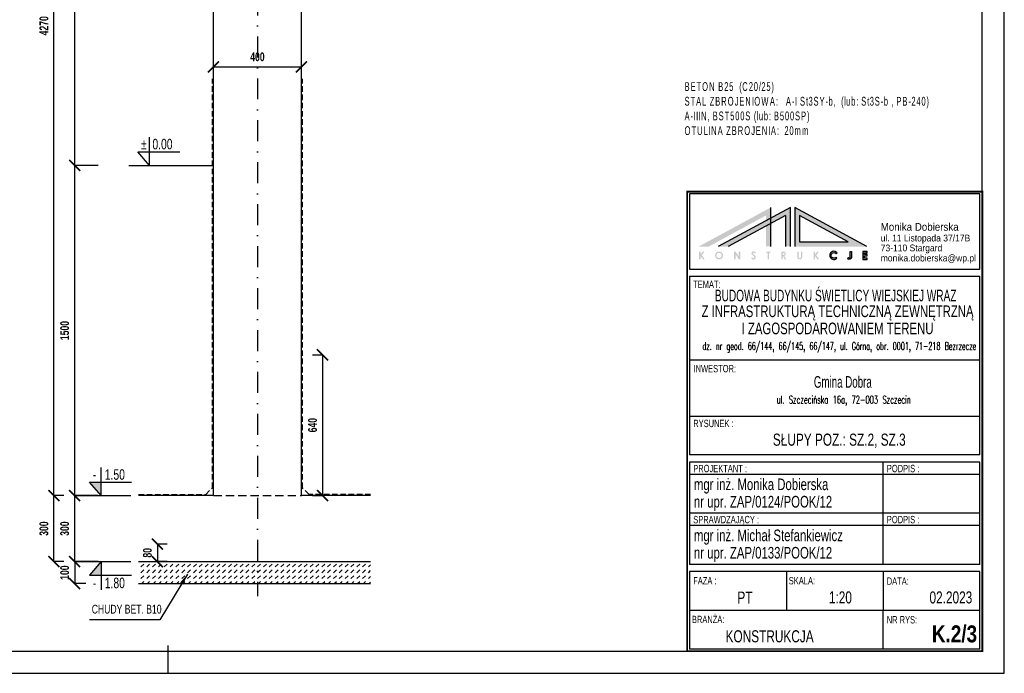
# Model space of a CAD drawing. Header units: millimetres. Extents: x 112819 to 391468, y 17484 to 67147.
# Tile 2 of 2: x 386993 to 391468, y 61207 to 64177. Entities that reach past the tile are written whole.
import ezdxf
from ezdxf.enums import TextEntityAlignment as Align

# ---------------------------------------------------------------- set-up
doc = ezdxf.new("R2010")
doc.units = ezdxf.units.MM
doc.header["$LTSCALE"] = 5
for name, pattern in [('DASH', [0.75, 0.5, -0.25]), ('DASHDOT', [25.4, 12.7, -6.35, 0, -6.35]), ('DASHED', [0.75, 0.5, -0.25])]:
    doc.linetypes.add(name, pattern=pattern)
doc.layers.add('OBRYS', color=7, linetype='Continuous')
doc.layers.add('RCAD_deskowanie', color=7, linetype='Continuous')
doc.styles.add('ARIAL NAROW', font='arial.ttf', dxfattribs={"width": 0.6})
doc.styles.add('GRYF', font='arialbd.ttf')
doc.styles.add('RAMKA', font='arial.ttf', dxfattribs={"width": 0.7})
doc.styles.get("Standard").update_dxf_attribs({"font": 'txt.shx', "width": 0.7, "height": 35})
doc.styles.add('style1', font='arialbd.ttf', dxfattribs={"width": 0.7})
doc.dimstyles.new('RBCT DIM 20', dxfattribs={"dimtxt": 40, "dimasz": 50, "dimexe": 2.5, "dimexo": 50, "dimgap": 25, "dimtad": 1, "dimdec": 0, "dimzin": 1, "dimtxsty": 'style1', "dimblk": 'ARCHTICK', "dimcen": 50, "dimclrd": 2, "dimclre": 2, "dimclrt": 7, "dimadec": 0, "dimazin": 0, "dimtfac": 1, "dimtdec": 0, "dimtmove": 0, "dimatfit": 3, "dimfxl": 1, "dimarcsym": 0})

# ---------------------------------------------------------------- blocks, each defined once
blk = doc.blocks.new('_ArchTick')
at = {"color": 0, "linetype": 'ByBlock', "const_width": 0.15}
blk.add_lwpolyline([(-0.5, -0.5), (0.5, 0.5)], dxfattribs=at)
blk = doc.blocks.new('*D164')
at = {"color": 2, "linetype": 'Continuous', "lineweight": -2, "ltscale": 35, "transparency": 16777216}
for p, q in [((387349.0817493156, 62014.7468197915), (387240.3627781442, 62014.7468197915)), ((387242.8627781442, 61714.7468197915), (387242.8627781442, 62014.7468197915)), ((387349.0817493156, 61714.7468197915), (387240.3627781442, 61714.7468197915))]:
    blk.add_line(p, q, dxfattribs=at)
at = {"layer": 'Defpoints', "color": 0, "linetype": 'Continuous', "ltscale": 35, "transparency": 16777216}
for p in [(387242.8627781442, 62014.7468197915), (387399.0817493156, 62014.7468197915), (387399.0817493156, 61714.7468197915)]:
    blk.add_point(p, dxfattribs=at)
at = {"color": 2, "linetype": 'Continuous', "lineweight": -2, "ltscale": 35, "transparency": 16777216, "xscale": 50, "yscale": 50, "zscale": 50}
for p, rotation in [((387242.8627781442, 62014.7468197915), 90), ((387242.8627781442, 61714.7468197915), 270)]:
    blk.add_blockref('_ArchTick', p, dxfattribs=dict(at, rotation=rotation))
at = {"color": 7, "linetype": 'Continuous', "ltscale": 35, "transparency": 16777216, "insert": (387197.4398586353, 61864.74681979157), "char_height": 40, "attachment_point": 5, "rotation": 90, "style": 'style1'}
blk.add_mtext('300', dxfattribs=at)
blk = doc.blocks.new('*D165')
at = {"color": 2, "linetype": 'Continuous', "lineweight": -2, "ltscale": 35, "transparency": 16777216}
for p, q in [((387350.0940080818, 63514.7468197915), (387240.3627781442, 63514.7468197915)), ((387242.8627781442, 62014.7468197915), (387242.8627781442, 63514.7468197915)), ((387349.0817493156, 62014.7468197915), (387240.3627781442, 62014.7468197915))]:
    blk.add_line(p, q, dxfattribs=at)
at = {"layer": 'Defpoints', "color": 0, "linetype": 'Continuous', "ltscale": 35, "transparency": 16777216}
for p in [(387242.8627781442, 63514.7468197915), (387400.0940080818, 63514.7468197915), (387399.0817493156, 62014.7468197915)]:
    blk.add_point(p, dxfattribs=at)
at = {"color": 2, "linetype": 'Continuous', "lineweight": -2, "ltscale": 35, "transparency": 16777216, "xscale": 50, "yscale": 50, "zscale": 50}
for p, rotation in [((387242.8627781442, 63514.7468197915), 90), ((387242.8627781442, 62014.7468197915), 270)]:
    blk.add_blockref('_ArchTick', p, dxfattribs=dict(at, rotation=rotation))
at = {"color": 7, "linetype": 'Continuous', "ltscale": 35, "transparency": 16777216, "insert": (387197.4398586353, 62764.74681979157), "char_height": 40, "attachment_point": 5, "rotation": 90, "style": 'style1'}
blk.add_mtext('1500', dxfattribs=at)
blk = doc.blocks.new('W')
at = {"layer": 'OBRYS', "linetype": 'Continuous'}
for p, q in [((0, -32.09090179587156), (0, 0)), ((0, -32.09090179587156), (-13.28214242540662, -16.67251282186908)), ((-13.28214242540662, -16.67251282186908), (34.4105121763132, -16.67251282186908))]:
    blk.add_line(p, q, dxfattribs=at)
blk = doc.blocks.new('*D168')
at = {"color": 2, "linetype": 'Continuous', "lineweight": -2, "ltscale": 35, "transparency": 16777216}
for p, q in [((387357.1410072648, 66284.74681979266), (387240.3627781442, 66284.74681979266)), ((387242.8627781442, 63514.7468197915), (387242.8627781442, 66284.74681979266)), ((387298.1229734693, 63514.7468197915), (387240.3627781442, 63514.7468197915))]:
    blk.add_line(p, q, dxfattribs=at)
at = {"layer": 'Defpoints', "color": 0, "linetype": 'Continuous', "ltscale": 35, "transparency": 16777216}
for p in [(387242.8627781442, 66284.74681979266), (387407.1410072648, 66284.74681979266), (387348.1229734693, 63514.7468197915)]:
    blk.add_point(p, dxfattribs=at)
at = {"color": 2, "linetype": 'Continuous', "lineweight": -2, "ltscale": 35, "transparency": 16777216, "xscale": 50, "yscale": 50, "zscale": 50}
for p, rotation in [((387242.8627781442, 66284.74681979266), 90), ((387242.8627781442, 63514.7468197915), 270)]:
    blk.add_blockref('_ArchTick', p, dxfattribs=dict(at, rotation=rotation))
at = {"color": 7, "linetype": 'Continuous', "ltscale": 35, "transparency": 16777216, "insert": (387197.4398586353, 64899.74681979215), "char_height": 40, "attachment_point": 5, "rotation": 90, "style": 'style1'}
blk.add_mtext('2770', dxfattribs=at)
blk = doc.blocks.new('*D170')
at = {"color": 2, "linetype": 'Continuous', "lineweight": -2, "ltscale": 35, "transparency": 16777216}
for p, q in [((387192.8627781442, 62014.7468197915), (387146.1171686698, 62014.7468197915)), ((387148.6171686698, 61714.7468197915), (387148.6171686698, 62014.7468197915)), ((387192.8627781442, 61714.7468197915), (387146.1171686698, 61714.7468197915))]:
    blk.add_line(p, q, dxfattribs=at)
at = {"layer": 'Defpoints', "color": 0, "linetype": 'Continuous', "ltscale": 35, "transparency": 16777216}
for p in [(387148.6171686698, 62014.7468197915), (387242.8627781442, 62014.7468197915), (387242.8627781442, 61714.7468197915)]:
    blk.add_point(p, dxfattribs=at)
at = {"color": 2, "linetype": 'Continuous', "lineweight": -2, "ltscale": 35, "transparency": 16777216, "xscale": 50, "yscale": 50, "zscale": 50}
for p, rotation in [((387148.6171686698, 62014.7468197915), 90), ((387148.6171686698, 61714.7468197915), 270)]:
    blk.add_blockref('_ArchTick', p, dxfattribs=dict(at, rotation=rotation))
at = {"color": 7, "linetype": 'Continuous', "ltscale": 35, "transparency": 16777216, "insert": (387103.1942491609, 61864.74681979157), "char_height": 40, "attachment_point": 5, "rotation": 90, "style": 'style1'}
blk.add_mtext('300', dxfattribs=at)
blk = doc.blocks.new('*D171')
at = {"color": 2, "linetype": 'Continuous', "lineweight": -2, "ltscale": 35, "transparency": 16777216}
for p, q in [((387192.8627781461, 66284.74681979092), (387146.1171686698, 66284.74681979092)), ((387148.6171686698, 62014.7468197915), (387148.6171686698, 66284.74681979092)), ((387192.8627781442, 62014.7468197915), (387146.1171686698, 62014.7468197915))]:
    blk.add_line(p, q, dxfattribs=at)
at = {"layer": 'Defpoints', "color": 0, "linetype": 'Continuous', "ltscale": 35, "transparency": 16777216}
for p in [(387148.6171686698, 66284.74681979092), (387242.8627781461, 66284.74681979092), (387242.8627781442, 62014.7468197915)]:
    blk.add_point(p, dxfattribs=at)
at = {"color": 2, "linetype": 'Continuous', "lineweight": -2, "ltscale": 35, "transparency": 16777216, "xscale": 50, "yscale": 50, "zscale": 50}
for p, rotation in [((387148.6171686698, 66284.74681979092), 90), ((387148.6171686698, 62014.7468197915), 270)]:
    blk.add_blockref('_ArchTick', p, dxfattribs=dict(at, rotation=rotation))
at = {"color": 7, "linetype": 'Continuous', "ltscale": 35, "transparency": 16777216, "insert": (387103.1942491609, 64149.74681979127), "char_height": 40, "attachment_point": 5, "rotation": 90, "style": 'style1'}
blk.add_mtext('4270', dxfattribs=at)
blk = doc.blocks.new('*D173')
at = {"color": 2, "lineweight": -2, "ltscale": 35, "transparency": 16777216}
for p, q in [((387873.4654478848, 63924.09255469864), (387873.4654478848, 63965.54071397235)), ((387873.4654478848, 63963.04071397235), (388273.4654478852, 63963.04071397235)), ((388273.4654478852, 63924.09255469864), (388273.4654478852, 63965.54071397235))]:
    blk.add_line(p, q, dxfattribs=at)
at = {"layer": 'Defpoints', "color": 0, "ltscale": 35, "transparency": 16777216}
for p in [(388273.4654478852, 63963.04071397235), (387873.4654478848, 63874.09255469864), (388273.4654478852, 63874.09255469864)]:
    blk.add_point(p, dxfattribs=at)
at = {"color": 2, "lineweight": -2, "ltscale": 35, "transparency": 16777216, "xscale": 50, "yscale": 50, "zscale": 50, "rotation": 180}
blk.add_blockref('_ArchTick', (387873.4654478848, 63963.04071397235), dxfattribs=at)
at = {"color": 2, "lineweight": -2, "ltscale": 35, "transparency": 16777216, "xscale": 50, "yscale": 50, "zscale": 50}
blk.add_blockref('_ArchTick', (388273.4654478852, 63963.04071397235), dxfattribs=at)
at = {"color": 7, "ltscale": 35, "transparency": 16777216, "insert": (388073.465447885, 64008.46363348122), "char_height": 40, "attachment_point": 5, "style": 'style1'}
blk.add_mtext('400', dxfattribs=at)
blk = doc.blocks.new('*D179')
at = {"color": 2, "lineweight": -2, "transparency": 16777216}
for p, q in [((387618.90531868, 61794.74681979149), (387618.90531868, 61714.74681979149)), ((387663.7701668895, 61794.74681979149), (387621.40531868, 61794.74681979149)), ((387663.7701668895, 61714.74681979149), (387621.40531868, 61714.74681979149))]:
    blk.add_line(p, q, dxfattribs=at)
at = {"layer": 'Defpoints', "color": 0, "transparency": 16777216}
for p in [(387613.7701668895, 61794.74681979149), (387613.7701668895, 61714.74681979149), (387618.90531868, 61714.74681979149)]:
    blk.add_point(p, dxfattribs=at)
at = {"color": 2, "lineweight": -2, "transparency": 16777216, "xscale": 50, "yscale": 50, "zscale": 50}
for p, rotation in [((387618.90531868, 61794.74681979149), 90), ((387618.90531868, 61714.74681979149), 270)]:
    blk.add_blockref('_ArchTick', p, dxfattribs=dict(at, rotation=rotation))
at = {"color": 7, "transparency": 16777216, "insert": (387573.4687566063, 61754.74681979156), "char_height": 40, "attachment_point": 5, "rotation": 90, "style": 'style1'}
blk.add_mtext('80', dxfattribs=at)
blk = doc.blocks.new('*D180')
at = {"color": 2, "lineweight": -2, "transparency": 16777216}
for p, q in [((388323.4654478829, 62654.7468197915), (388371.9879431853, 62654.7468197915)), ((388369.4879431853, 62654.7468197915), (388369.4879431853, 62014.7468197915)), ((388323.4654478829, 62014.7468197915), (388371.9879431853, 62014.7468197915))]:
    blk.add_line(p, q, dxfattribs=at)
at = {"layer": 'Defpoints', "color": 0, "transparency": 16777216}
for p in [(388273.4654478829, 62654.7468197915), (388273.4654478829, 62014.7468197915), (388369.4879431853, 62014.7468197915)]:
    blk.add_point(p, dxfattribs=at)
at = {"color": 2, "lineweight": -2, "transparency": 16777216, "xscale": 50, "yscale": 50, "zscale": 50}
for p, rotation in [((388369.4879431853, 62654.7468197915), 90), ((388369.4879431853, 62014.7468197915), 270)]:
    blk.add_blockref('_ArchTick', p, dxfattribs=dict(at, rotation=rotation))
at = {"color": 7, "transparency": 16777216, "insert": (388324.0650236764, 62334.74681979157), "char_height": 40, "attachment_point": 5, "rotation": 90, "style": 'style1'}
blk.add_mtext('640', dxfattribs=at)
blk = doc.blocks.new('*D181')
at = {"layer": 'Defpoints', "color": 0, "transparency": 16777216}
for p in [(387399.0817493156, 61714.7468197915), (387242.8627781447, 61614.74681979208), (387344.273800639, 61614.74681979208)]:
    blk.add_point(p, dxfattribs=at)
at = {"layer": 'RCAD_deskowanie', "color": 2, "lineweight": -2, "transparency": 16777216}
for p, q in [((387349.0817493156, 61714.7468197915), (387240.3627781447, 61714.7468197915)), ((387242.8627781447, 61714.7468197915), (387242.8627781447, 61614.74681979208)), ((387294.273800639, 61614.74681979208), (387240.3627781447, 61614.74681979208))]:
    blk.add_line(p, q, dxfattribs=at)
at = {"layer": 'RCAD_deskowanie', "color": 2, "lineweight": -2, "transparency": 16777216, "xscale": 50, "yscale": 50, "zscale": 50}
for p, rotation in [((387242.8627781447, 61714.7468197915), 90), ((387242.8627781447, 61614.74681979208), 270)]:
    blk.add_blockref('_ArchTick', p, dxfattribs=dict(at, rotation=rotation))
at = {"layer": 'RCAD_deskowanie', "color": 7, "transparency": 16777216, "insert": (387197.4398586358, 61664.74681979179), "char_height": 40, "attachment_point": 5, "rotation": 90, "style": 'style1'}
blk.add_mtext('100', dxfattribs=at)

msp = doc.modelspace()

# ---------------------------------------------------------------- hatches: boundary and pattern name
at = {"linetype": 'Continuous', "ltscale": 35}
h = msp.add_hatch(color=7, dxfattribs=at)
h.dxf.hatch_style = 1
h.paths.add_polyline_path([(390515.8106639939, 63323.3412956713), (390515.8106639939, 63146.06040927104), (390842.8256323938, 63146.06040927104)])
h.paths.add_polyline_path([(390537.4107719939, 63167.66051727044), (390537.4107719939, 63287.06148335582), (390757.6595757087, 63167.66051727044)], flags=16)
h.paths.add_polyline_path([(390496.1038987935, 63324.22130007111), (390406.796785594, 63275.80527122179), (390406.796785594, 63251.23516503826), (390473.4104519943, 63287.34840483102), (390473.4104519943, 63146.86041327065), (390496.1038987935, 63146.86041327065)])
h.paths.add_polyline_path([(390406.796785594, 63251.23516503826), (390384.1033387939, 63238.93237598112), (390384.1033387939, 63146.86041327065), (390406.796785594, 63146.86041327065)], flags=17)
h.paths.add_polyline_path([(390406.796785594, 63251.23516503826), (390406.796785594, 63275.80527122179), (390384.1033387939, 63263.50248216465), (390384.1033387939, 63238.93237598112)], flags=17)
h.paths.add_polyline_path([(390384.1033387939, 63238.93237598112), (390384.1033387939, 63263.50248216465), (390167.2755879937, 63145.95374207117), (390212.5970508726, 63145.95374207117)], flags=17)
h.paths.add_polyline_path([(390406.796785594, 63324.22130007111), (390077.9684747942, 63145.95374207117), (390123.2899376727, 63145.95374207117), (390384.1033387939, 63287.34840483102), (390384.1033387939, 63263.50248216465), (390406.796785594, 63275.80527122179)])
h = msp.add_hatch(color=7, dxfattribs=at)
h.dxf.hatch_style = 1
h.paths.add_polyline_path([(390092.9018827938, 63106.99354727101), (390105.0329597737, 63123.68696407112), (390097.3962730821, 63123.68696407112), (390087.8885243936, 63111.50023647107), (390087.8885243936, 63123.68696407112), (390081.0351567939, 63123.68696407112), (390081.0351567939, 63087.68678407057), (390087.8885243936, 63087.68678407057), (390087.8885243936, 63102.56685847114), (390098.9285795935, 63087.68678407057), (390106.581951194, 63087.68678407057)])
edge = h.paths.add_edge_path()
edge.add_ellipse((390171.574781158, 63105.67763513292), major_axis=(18.18091923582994, -4.453040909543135e-15), ratio=0.9876285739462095, start_angle=0, end_angle=360)
edge = h.paths.add_edge_path(flags=17)
edge.add_spline(control_points=[(390159.5272259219, 63105.67763513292), (390159.5272259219, 63104.59222166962), (390159.6802789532, 63103.50766747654), (390160.5837422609, 63100.37104042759), (390161.7863919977, 63098.44487967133), (390164.7522052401, 63095.77825657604), (390166.3485968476, 63094.87872961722), (390169.7955893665, 63093.8536545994), (390171.6383428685, 63093.72268465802), (390175.2001731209, 63094.26657799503), (390176.9143820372, 63094.93345216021), (390179.8970268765, 63096.94533633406), (390181.1557744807, 63098.29201255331), (390182.986254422, 63101.45698606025), (390183.5240418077, 63103.2856700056), (390183.6937899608, 63106.95609798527), (390183.345602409, 63108.79070755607), (390181.8562314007, 63112.09189653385), (390180.7384867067, 63113.56051347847), (390177.9556602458, 63115.86082887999), (390176.305759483, 63116.69585632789), (390172.779491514, 63117.57589446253), (390170.9127487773, 63117.61689984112), (390167.3146624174, 63116.88495845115), (390165.5965604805, 63116.09983400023), (390162.6578903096, 63113.84105757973), (390161.4587913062, 63112.3567435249), (390159.916050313, 63109.12275255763), (390159.5272259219, 63107.40133947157), (390159.5272259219, 63105.67763513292)], knot_values=[-3.141592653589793, -3.141592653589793, -3.141592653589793, -3.141592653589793, -2.864435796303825, -2.864435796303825, -2.310122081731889, -2.310122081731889, -1.864092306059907, -1.864092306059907, -1.418062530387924, -1.418062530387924, -0.9720327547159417, -0.9720327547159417, -0.5192628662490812, -0.5192628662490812, -0.04602288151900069, -0.04602288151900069, 0.4187530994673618, 0.4187530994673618, 0.8735831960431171, 0.8735831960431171, 1.323170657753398, 1.323170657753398, 1.774034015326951, 1.774034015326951, 2.232353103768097, 2.232353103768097, 2.701450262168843, 2.701450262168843, 3.141592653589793, 3.141592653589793, 3.141592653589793, 3.141592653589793], degree=3, periodic=0)
h.paths.add_polyline_path([(390246.6626515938, 63111.28690207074), (390261.6227263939, 63087.68678407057), (390268.1027587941, 63087.68678407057), (390268.1027587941, 63123.68696407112), (390261.1427239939, 63123.68696407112), (390261.1427239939, 63100.72684927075), (390246.1826491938, 63123.68696407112), (390239.9959515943, 63123.68696407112), (390239.9959515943, 63087.68678407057), (390246.6626515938, 63087.68678407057)])
edge = h.paths.add_edge_path()
edge.add_line((390335.8364307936, 63104.64686887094), (390326.0763819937, 63113.07357767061))
edge.add_arc((390328.1135910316, 63115.43312991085), 3.117323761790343, 42.19585194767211, 229.1930686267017, ccw=False)
edge.add_line((390330.4230703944, 63117.52693327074), (390334.0497551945, 63114.70025247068))
edge.add_line((390334.0497551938, 63114.70025247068), (390338.5831111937, 63118.70027247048))
edge.add_line((390338.583111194, 63118.70027247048), (390333.4897523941, 63122.75362607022))
edge.add_arc((390327.8310299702, 63115.64299460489), 9.087475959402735, 51.48682169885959, 210.7724790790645)
edge.add_line((390320.0230183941, 63110.99356727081), (390330.4497371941, 63101.18018487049))
edge.add_arc((390327.4584135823, 63098.00190353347), 4.364572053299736, -146.71837110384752, 46.73570458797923, ccw=False)
edge.add_line((390323.8097039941, 63095.60682367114), (390322.4496971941, 63097.71350087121))
edge.add_line((390322.4496971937, 63097.71350087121), (390317.7674510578, 63094.69078501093))
edge.add_line((390317.7674510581, 63094.69078501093), (390320.8026257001, 63089.98923997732))
edge.add_arc((390327.8689778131, 63097.78016787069), 10.5181694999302, 227.7920499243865, 400.7562077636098)
h.paths.add_polyline_path([(390398.8767459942, 63117.02026407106), (390404.6901083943, 63117.02026407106), (390404.6901083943, 63123.68696407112), (390386.3166831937, 63123.68696407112), (390386.3166831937, 63117.04693087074), (390392.1300455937, 63117.04693087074), (390392.1300455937, 63087.68678407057), (390398.8767459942, 63087.68678407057)])
edge = h.paths.add_edge_path()
edge.add_arc((390464.1494520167, 63113.72973071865), 10.68441603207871, 290.3844595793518, 428.7392539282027)
edge.add_line((390468.0237583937, 63123.68696407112), (390454.8236923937, 63123.68696407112))
edge.add_line((390454.8236923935, 63123.68696407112), (390454.8236923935, 63087.68678407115))
edge.add_line((390454.8236923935, 63087.68678407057), (390460.8770559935, 63087.68678407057))
edge.add_line((390460.8770559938, 63087.68678407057), (390460.8770559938, 63103.5001964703))
edge.add_line((390460.8770559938, 63103.50019647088), (390462.1570623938, 63103.50019647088))
edge.add_line((390462.1570623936, 63103.50019647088), (390469.4637655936, 63087.68678407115))
edge.add_line((390469.4637655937, 63087.68678407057), (390476.7704687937, 63087.68678407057))
edge.add_line((390476.7704687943, 63087.68678407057), (390467.8710244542, 63103.71441022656))
edge = h.paths.add_edge_path(flags=16)
edge.add_line((390466.2904163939, 63109.34022567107), (390460.4770539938, 63109.34022567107))
edge.add_line((390460.4770539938, 63109.34022567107), (390460.4770539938, 63117.02026407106))
edge.add_line((390460.4770539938, 63117.02026407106), (390466.2904163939, 63117.02026407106))
edge.add_arc((390466.5037507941, 63113.18024487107), 3.845940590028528, -93.17983011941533, 93.17983011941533, ccw=False)
edge = h.paths.add_edge_path()
edge.add_line((390549.5174991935, 63097.68683407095), (390549.5174991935, 63123.68696407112))
edge.add_line((390549.5174991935, 63123.68696407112), (390543.6241363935, 63123.68696407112))
edge.add_line((390543.6241363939, 63123.68696407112), (390543.6241363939, 63097.92683527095))
edge.add_arc((390538.1041087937, 63098.73190447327), 5.578426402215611, 188.2978073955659, 351.70219260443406, ccw=False)
edge.add_line((390532.5840811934, 63097.92683527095), (390532.5840811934, 63123.68696407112))
edge.add_line((390532.5840811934, 63123.68696407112), (390526.7707187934, 63123.68696407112))
edge.add_line((390526.7707187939, 63123.68696407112), (390526.7707187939, 63097.68683407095))
edge.add_arc((390538.1441089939, 63099.28547875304), 11.48519348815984, 188.0010815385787, 351.9989184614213)
h.paths.add_polyline_path([(390613.1978175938, 63106.99354727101), (390625.3288945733, 63123.68696407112), (390617.6922078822, 63123.68696407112), (390608.1844591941, 63111.50023647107), (390608.1844591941, 63123.68696407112), (390601.331091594, 63123.68696407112), (390601.331091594, 63087.68678407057), (390608.1844591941, 63087.68678407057), (390608.1844591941, 63102.56685847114), (390619.2245143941, 63087.68678407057), (390626.877885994, 63087.68678407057)])
edge = h.paths.add_edge_path()
edge.add_line((390707.3849551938, 63094.08681607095), (390703.2516011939, 63098.67350567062))
edge.add_arc((390693.2293524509, 63106.3045729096), 12.59677169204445, 33.51662790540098, 322.7138948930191, ccw=False)
edge.add_line((390703.7316035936, 63113.26024527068), (390708.1316255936, 63117.50026647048))
edge.add_arc((390693.2079990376, 63106.25755967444), 18.68456811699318, 36.99252459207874, 319.3543129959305)
edge = h.paths.add_edge_path()
edge.add_line((390773.2252843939, 63096.72682927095), (390773.2252843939, 63123.68696407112))
edge.add_line((390773.2252843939, 63123.68696407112), (390767.1452539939, 63123.68696407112))
edge.add_line((390767.1452539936, 63123.68696407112), (390767.1452539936, 63096.69605673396))
edge.add_arc((390764.0283434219, 63096.84312596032), 3.120378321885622, 225.4309513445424, 357.2985426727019, ccw=False)
edge.add_line((390761.838560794, 63094.62015207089), (390759.358548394, 63096.56682847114))
edge.add_line((390759.3585483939, 63096.56682847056), (390755.181728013, 63092.3853119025))
edge.add_line((390755.1817280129, 63092.38531190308), (390758.6012898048, 63089.71282284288))
edge.add_arc((390764.1554461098, 63096.88487218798), 9.07121513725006, 232.2451937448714, 359.0017158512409)
h.paths.add_polyline_path([(390844.398973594, 63093.82014807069), (390831.918911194, 63093.82014807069), (390831.918911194, 63104.48686807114), (390844.398973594, 63104.48686807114), (390844.398973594, 63110.24689687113), (390831.998911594, 63110.24689687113), (390831.998911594, 63117.553600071), (390844.398973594, 63117.553600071), (390844.398973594, 63123.68696407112), (390825.278877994, 63123.68696407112), (390825.278877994, 63087.68678407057), (390844.398973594, 63087.68678407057)])
at = {"ltscale": 35}
h = msp.add_hatch(dxfattribs=at)
h.set_pattern_fill('DASH', color=2, scale=150, angle=45, style=0)
h.set_pattern_definition([(45, (110207.7157376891, 591384.094913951), (2.220446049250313e-15, 26.51650429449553), [18.75, -18.75])])
h.paths.add_polyline_path([(388587.9654478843, 61614.74681979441), (388587.9654478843, 61714.7468197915), (387533.4654478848, 61714.7468197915), (387533.4654478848, 61614.74681978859)])

# ---------------------------------------------------------------- linework, layer by layer
at = {"color": 2, "linetype": 'DASHDOT', "ltscale": 1.5}
msp.add_line((388073.4654478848, 66579.06725048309), (388073.4654478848, 61558.2780945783), dxfattribs=at)
at = {"color": 7, "linetype": 'Continuous', "ltscale": 35}
for p, q in [((388273.4654478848, 62014.7468197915), (388273.4654478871, 66464.74681979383)), ((387873.4654478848, 62014.7468197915), (387873.4654478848, 66284.74681979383)), ((390496.1038987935, 63324.22130007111), (390167.2755879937, 63145.95374207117)), ((390406.796785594, 63146.86041327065), (390406.796785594, 63324.22130007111)), ((390496.1038987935, 63146.86041327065), (390496.1038987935, 63324.22130007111)), ((390515.8106639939, 63323.3412956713), (390515.8106639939, 63146.06040927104)), ((390842.8256323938, 63146.06040927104), (390515.8106639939, 63323.3412956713)), ((390473.4104519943, 63287.34840483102), (390212.5970508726, 63145.95374207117)), ((390473.4104519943, 63287.34840483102), (390473.4104519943, 63146.86041327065)), ((390537.4107719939, 63287.06148335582), (390537.4107719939, 63167.66051727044)), ((390757.6595757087, 63167.66051727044), (390537.4107719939, 63287.06148335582)), ((390537.4107719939, 63167.66051727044), (390757.6595757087, 63167.66051727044)), ((387873.4654478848, 62014.7468197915), (387533.4654478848, 62014.7468197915)), ((388587.9654478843, 62014.7468197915), (388273.4654478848, 62014.7468197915)), ((387533.4654478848, 61714.7468197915), (388587.9654478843, 61714.7468197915)), ((387533.4654478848, 61714.7468197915), (388587.9654478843, 61714.7468197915))]:
    msp.add_line(p, q, dxfattribs=at)
at = {"color": 1, "linetype": 'DASHED', "ltscale": 10}
for p, q in [((387868.4654478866, 62049.74681979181), (387868.4654478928, 63908.53927823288)), ((388278.4654478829, 62049.74681979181), (388278.4654478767, 63908.53927823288)), ((387838.4654478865, 62019.74681979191), (387868.4654478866, 62049.74681979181)), ((388308.465447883, 62019.74681979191), (388278.4654478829, 62049.74681979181)), ((387533.0207736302, 62019.74681979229), (387838.4654478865, 62019.74681979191)), ((388588.0200864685, 62019.74681979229), (388308.465447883, 62019.74681979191))]:
    msp.add_line(p, q, dxfattribs=at)
at = {"color": 2, "ltscale": 35}
msp.add_line((387488.9559255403, 63514.7468197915), (387873.4654478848, 63514.7468197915), dxfattribs=at)
at = {"color": 7, "lineweight": 30}
for p, q in [((390037.1845680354, 63385.33459772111), (390037.1845680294, 63044.35415873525)), ((391356.8943780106, 63385.33459768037), (390037.1845680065, 63385.33459772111)), ((391356.894377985, 63044.35415873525), (391356.8943779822, 63385.33459768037)), ((390037.1845680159, 63044.35415873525), (391356.89437802, 63044.35415873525)), ((390037.1845680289, 63011.35415873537), (390037.1845680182, 62199.27317328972)), ((390037.1845680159, 63011.35415873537), (391356.89437802, 63011.35415873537)), ((391356.8943779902, 62199.27317328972), (391356.894377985, 63011.35415873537)), ((391356.8943780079, 62199.27317328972), (390037.1845680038, 62199.27317328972)), ((390037.1845680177, 62166.27317328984), (390037.1845680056, 61934.27317330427)), ((391356.8943779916, 62166.27317328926), (390037.1845680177, 62166.27317328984)), ((391356.8943779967, 61934.27317330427), (391356.8943779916, 62166.27317328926)), ((391356.894377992, 62110.27317328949), (390037.1845680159, 62110.27317329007)), ((391356.8943780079, 61934.27317333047), (390037.1845680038, 61934.27317328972)), ((391356.8943780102, 61934.27317330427), (390037.1845680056, 61934.27317330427)), ((390037.1845680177, 61934.27317330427), (390037.1845680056, 61702.27317331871)), ((391356.8943779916, 61934.27317330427), (390037.1845680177, 61934.27317330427)), ((391356.8943779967, 61702.27317331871), (391356.8943779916, 61934.27317330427)), ((391356.894377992, 61878.27317330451), (390037.1845680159, 61878.27317330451)), ((391356.8943780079, 61702.27317334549), (390037.1845680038, 61702.27317330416)), ((391356.8943780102, 61702.27317331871), (390037.1845680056, 61702.27317331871)), ((391356.8943779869, 61669.27317330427), (390037.1845680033, 61669.27317330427)), ((390037.1845680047, 61669.27317330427), (390037.1845679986, 61317.27317330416)), ((391356.8943780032, 61317.27317330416), (391356.8943779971, 61669.27317330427)), ((391356.8943780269, 61493.27317330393), (390037.1845680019, 61493.27317330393)), ((391356.8943780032, 61317.27317330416), (390037.1845679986, 61317.27317330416))]:
    msp.add_line(p, q, dxfattribs=at)
at = {"color": 7, "lineweight": -3}
for p, q in [((391356.897016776, 62630.67419703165), (390037.1819292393, 62630.67419703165)), ((391356.89437802, 62374.67317328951), (390037.1845679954, 62374.67317328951)), ((390477.474758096, 61669.27317330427), (390477.4747580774, 61493.27317330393)), ((390917.1845680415, 61669.27317330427), (390917.1845680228, 61493.27317330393)), ((390917.1845679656, 61317.27317330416), (390917.1845680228, 61493.27317330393))]:
    msp.add_line(p, q, dxfattribs=at)
at = {"color": 7}
for p, q in [((390917.1845680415, 61934.27317330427), (390917.1845680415, 62166.27317328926)), ((390917.1845680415, 61702.27317331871), (390917.1845680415, 61934.27317330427))]:
    msp.add_line(p, q, dxfattribs=at)
at = {"color": 2, "linetype": 'Continuous', "ltscale": 35}
for p, q in [((387245.5056379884, 62014.7468197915), (387498.5537568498, 62014.7468197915)), ((387245.5056379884, 61714.7468197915), (387498.5537568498, 61714.7468197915)), ((387533.4654478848, 61614.74681979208), (388587.9654478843, 61614.74681979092)), ((387667.8943780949, 61207.27317332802), (387667.8943780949, 61333.96870223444))]:
    msp.add_line(p, q, dxfattribs=at)
at = {"color": 8, "linetype": 'DASH', "ltscale": 15}
msp.add_line((387873.4654478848, 62014.7468197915), (388273.4654478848, 62014.7468197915), dxfattribs=at)
at = {"color": 7, "ltscale": 35}
for points in [[(383067.89437821, 61207.27317332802), (391467.8943779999, 61207.27317332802), (391467.8943779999, 67147.2731731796), (383067.89437821, 67147.2731731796)], [(383467.8943782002, 61307.27317332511), (391367.8943780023, 61307.27317332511), (391367.8943780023, 67047.27317318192), (383467.8943782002, 67047.27317318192)]]:
    msp.add_lwpolyline(points, close=True, dxfattribs=at)
at = {"color": 7, "ltscale": 35, "const_width": 7.99999999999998, "flags": 128}
msp.add_lwpolyline([(390026.1845679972, 61307.27317330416), (391367.8943780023, 61307.27317332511), (391367.8943780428, 63396.33459767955), (390026.1845680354, 63396.33459772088)], close=True, dxfattribs=at)
at = {"color": 7, "lineweight": 15}
msp.add_lwpolyline([(391367.8943779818, 63396.33459767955), (391367.8943780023, 61307.27317330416), (390026.1845679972, 61307.27317330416), (390026.1845680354, 63396.33459772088)], close=True, dxfattribs=at)
at = {"color": 7, "linetype": 'Continuous', "ltscale": 35, "flags": 128}
for points in [[(390703.7316035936, 63113.26024527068), (390708.1316255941, 63117.50026647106, 2.838143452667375), (390707.3849551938, 63094.08681607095), (390703.251601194, 63098.67350567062, -3.133285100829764), (390703.7316035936, 63113.26024527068, -4.481098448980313)], [(390767.1452539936, 63123.68696407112), (390773.2252843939, 63123.68696407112), (390773.2252843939, 63096.72682927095, -0.6173505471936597), (390758.601289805, 63089.7128228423), (390755.1817280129, 63092.38531190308), (390759.3585483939, 63096.56682847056), (390761.838560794, 63094.62015207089, 0.6485865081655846), (390767.1452539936, 63096.69605673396), (390767.1452539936, 63123.68696407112)]]:
    msp.add_lwpolyline(points, format="xyb", dxfattribs=at)
msp.add_lwpolyline([(390844.398973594, 63123.68696407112), (390825.278877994, 63123.68696407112), (390825.278877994, 63087.68678407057), (390844.398973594, 63087.68678407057), (390844.398973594, 63093.82014807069), (390831.918911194, 63093.82014807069), (390831.918911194, 63104.48686807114), (390844.398973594, 63104.48686807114), (390844.398973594, 63110.24689687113), (390831.998911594, 63110.24689687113), (390831.998911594, 63117.553600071), (390844.398973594, 63117.553600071)], close=True, dxfattribs=at)
at = {"color": 2, "linetype": 'Continuous'}
for points in [[(387363.6415742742, 62014.7468197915), (387310.513004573, 62076.42037568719), (387363.6415742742, 62076.42037568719)], [(387363.6415742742, 61714.7468197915), (387310.513004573, 61653.07326389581), (387363.6415742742, 61653.07326389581)]]:
    msp.add_solid(points, dxfattribs=at)

# ---------------------------------------------------------------- block references
at = {"xscale": 4, "yscale": 4, "zscale": 4}
for p in [(387583.0928380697, 63643.11042697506), (387363.6415742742, 62143.11042697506)]:
    msp.add_blockref('W', p, dxfattribs=at)
at = {"xscale": -4, "yscale": 4, "zscale": 4, "rotation": 180}
msp.add_blockref('W', (387363.6415742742, 61586.38321260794), dxfattribs=at)

# ---------------------------------------------------------------- texts
at = {"style": 'RAMKA', "width": 0.7}
msp.add_text('%%P  0.00', height=48.00000000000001, dxfattribs=at).set_placement((387544.4528380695, 63588.04886356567))
at = {"color": 7}
for s, height, style, width, p in [('Monika Dobierska', 35.20017604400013, 'ARIAL NAROW', 0.9, (390906.1487008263, 63218.32191938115)), ('ul. 11 Listopada 37/17B', 30.80015403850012, 'ARIAL NAROW', 0.9, (390906.1487008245, 63169.59401816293)), ('73-110 Stargard', 30.80015403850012, 'ARIAL NAROW', 0.9, (390906.1487008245, 63124.73964974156)), ('monika.dobierska@wp.pl', 30.80015403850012, 'ARIAL NAROW', 0.9, (390906.148700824, 63078.7968774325)), ('TEMAT:', 33.49735344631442, 'ARIAL NAROW', 0.7, (390053.682019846, 62957.96820355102)), ('INWESTOR:', 33.49748740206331, 'ARIAL NAROW', 0.7, (390055.6302544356, 62574.943103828)), ('RYSUNEK :', 33.49735344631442, 'ARIAL NAROW', 0.7, (390054.177166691, 62325.95609076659)), ('-   1.50', 48.00000000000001, 'RAMKA', 0.7, (387325.001574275, 62086.6409508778)), ('PROJEKTANT :', 33.49735344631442, 'ARIAL NAROW', 0.7, (390054.0295309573, 62121.04337844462)), ('PODPIS :', 33.49735344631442, 'ARIAL NAROW', 0.7, (390934.0295309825, 62121.04337844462)), ('mgr inż. Monika Dobierska', 52.79999999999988, 'ARIAL NAROW', 0.7, (390057.184568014, 62039.67846854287)), ('nr upr. ZAP/0124/POOK/12', 52.79999999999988, 'ARIAL NAROW', 0.7, (390057.1845680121, 61960.64900464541)), ('SPRAWDZAJĄCY :', 33.49735344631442, 'ARIAL NAROW', 0.7, (390054.0295309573, 61889.04337845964)), ('PODPIS :', 33.49735344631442, 'ARIAL NAROW', 0.7, (390934.0295309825, 61889.04337845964)), ('mgr inż. Michał Stefankiewicz', 52.79999999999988, 'ARIAL NAROW', 0.7, (390057.184568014, 61807.67846855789)), ('nr upr. ZAP/0133/POOK/12', 52.79999999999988, 'ARIAL NAROW', 0.7, (390057.1845680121, 61728.64900466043)), ('-   1.80', 48.00000000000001, 'RAMKA', 0.7, (387325.001574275, 61594.06687697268)), ('FAZA :', 33.49735344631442, 'ARIAL NAROW', 0.7, (390054.0295309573, 61611.20337845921)), ('K.2/3', 77.00030799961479, 'GRYF', 0.8, (391138.5644450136, 61348.06007656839))]:
    msp.add_text(s, height=height, dxfattribs=dict(at, style=style, width=width)).set_placement(p)
for s, height, style, width, p in [('BUDOWA BUDYNKU ŚWIETLICY WIEJSKIEJ WRAZ', 52.79999999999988, 'ARIAL NAROW', 0.62, (390701.6167734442, 62897.43318561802)), ('Z INFRASTRUKTURĄ TECHNICZNĄ ZEWNĘTRZNĄ', 52.79999999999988, 'ARIAL NAROW', 0.7, (390710.0241150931, 62825.81165854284)), ('I ZAGOSPODAROWANIEM TERENU', 52.79999999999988, 'ARIAL NAROW', 0.7, (390710.0241150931, 62748.01250878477)), ('Gmina Dobra', 52.80021114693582, 'ARIAL NAROW', 0.6, (390733.9478638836, 62504.81198837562)), ('SŁUPY POZ.: SZ.2, SZ.3', 54.99999999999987, 'RAMKA', 0.7, (390717.8394186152, 62241.45030629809)), ('KONSTRUKCJA', 54.99999999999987, 'ARIAL NAROW', 0.7, (390401.2702297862, 61347.92757824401))]:
    msp.add_text(s, height=height, dxfattribs=dict(at, style=style, width=width)).set_placement(p, align=Align.CENTER)
for s, height, width, p in [('dz. nr geod. 66/144, 66/145, 66/147, ul. Górna, obr. 0001, 71-218 Bezrzecze', 35.19999999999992, 0.52, (390718.0739113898, 62676.57404171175)), ('ul. Szczecińska 16a, 72-003 Szczecin', 35.20014076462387, 0.6, (390738.1596374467, 62433.29522869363))]:
    msp.add_text(s, height=height, dxfattribs=dict(at, width=width)).set_placement(p, align=Align.CENTER)
at = {"color": 7, "lineweight": -3, "style": 'ARIAL NAROW', "width": 0.7}
for s, p in [('SKALA:', (390488.3632538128, 61611.31287751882)), ('DATA:', (390933.5023068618, 61609.28980100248)), ('BRANŻA:', (390048.0730637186, 61435.31287751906)), ('NR RYS:', (390933.6004955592, 61433.84569977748))]:
    msp.add_text(s, height=33.49735344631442, dxfattribs=at).set_placement(p)
at = {"color": 7, "style": 'ARIAL NAROW', "width": 0.7}
for s, p in [('PT', (390323.5206395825, 61523.92757825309)), ('1:20', (390775.27793808, 61524.63697802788)), ('02.2023', (391322.2806917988, 61524.60642679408))]:
    msp.add_text(s, height=54.99999999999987, dxfattribs=at).set_placement(p, align=Align.RIGHT)
at = {"color": 7, "ltscale": 35, "style": 'RAMKA', "width": 0.7}
msp.add_text('CHUDY BET. B10', height=40, dxfattribs=at).set_placement((387320.4372552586, 61478.80363149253))
at = {"color": 7, "linetype": 'Continuous', "ltscale": 35, "insert": (390014.7624732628, 63893.40595346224), "char_height": 40.0199999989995, "width": 1316.854234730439, "attachment_point": 1, "style": 'ARIAL NAROW'}
msp.add_mtext('\\A1;{\\W0.56;\\T1.2;BETON B25  (C20/25)\\PSTAL ZBROJENIOWA:   A-I St3SY-b,  (lub: St3S-b , PB-240)^I^I^I^I       A-IIIN, BST500S (lub: B500SP)\\POTULINA ZBROJENIA:  20mm }', dxfattribs=at)

# ---------------------------------------------------------------- dimensions: what is measured, and where the dimension line sits
at = {"color": 2, "linetype": 'Continuous', "ltscale": 35}
for base, p1, p2, picture, middle in [((387148.6171686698, 66284.74681979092), (387242.8627781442, 62014.7468197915), (387242.8627781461, 66284.74681979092), '*D171', (387103.1942491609, 64149.74681979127)), ((387242.8627781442, 66284.74681979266), (387348.1229734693, 63514.7468197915), (387407.1410072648, 66284.74681979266), '*D168', (387197.4398586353, 64899.74681979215)), ((387242.8627781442, 63514.7468197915), (387399.0817493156, 62014.7468197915), (387400.0940080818, 63514.7468197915), '*D165', (387197.4398586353, 62764.74681979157))]:
    dim = msp.add_linear_dim(base=base, p1=p1, p2=p2, angle=90, dimstyle='RBCT DIM 20', override={"dimtmove": 1}, dxfattribs=at)
    dim.commit()
    dim.dimension.update_dxf_attribs({"geometry": picture, "text_midpoint": middle})
at = {"color": 7, "ltscale": 35}
dim = msp.add_linear_dim(base=(388273.4654478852, 63963.04071397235), p1=(387873.4654478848, 63874.09255469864), p2=(388273.4654478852, 63874.09255469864), dimstyle='RBCT DIM 20', dxfattribs=at)
dim.commit()
dim.dimension.update_dxf_attribs({"geometry": '*D173', "text_midpoint": (388073.465447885, 64008.46363348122)})
at = {"color": 7}
dim = msp.add_linear_dim(base=(388369.4879431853, 62014.7468197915), p1=(388273.4654478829, 62654.7468197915), p2=(388273.4654478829, 62014.7468197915), angle=90, dimstyle='RBCT DIM 20', dxfattribs=at)
dim.commit()
dim.dimension.update_dxf_attribs({"geometry": '*D180', "text_midpoint": (388324.0650236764, 62334.74681979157)})
at = {"color": 7, "linetype": 'Continuous', "ltscale": 35}
for base, p1, p2, picture, middle in [((387148.6171686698, 62014.7468197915), (387242.8627781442, 61714.7468197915), (387242.8627781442, 62014.7468197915), '*D170', (387103.1942491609, 61864.74681979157)), ((387242.8627781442, 62014.7468197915), (387399.0817493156, 61714.7468197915), (387399.0817493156, 62014.7468197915), '*D164', (387197.4398586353, 61864.74681979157))]:
    dim = msp.add_linear_dim(base=base, p1=p1, p2=p2, angle=90, dimstyle='RBCT DIM 20', dxfattribs=at)
    dim.commit()
    dim.dimension.update_dxf_attribs({"geometry": picture, "text_midpoint": middle})
at = {"color": 7}
dim = msp.add_linear_dim(base=(387618.90531868, 61714.74681979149), p1=(387613.7701668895, 61794.74681979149), p2=(387613.7701668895, 61714.74681979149), angle=90, dimstyle='RBCT DIM 20', dxfattribs=at)
dim.commit()
dim.dimension.update_dxf_attribs({"geometry": '*D179', "text_midpoint": (387618.90531868, 61754.74681979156), "dimtype": 160})
at = {"layer": 'RCAD_deskowanie', "color": 7}
dim = msp.add_linear_dim(base=(387242.8627781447, 61614.74681979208), p1=(387399.0817493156, 61714.7468197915), p2=(387344.273800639, 61614.74681979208), angle=90, dimstyle='RBCT DIM 20', override={"dimtmove": 1}, dxfattribs=at)
dim.commit()
dim.dimension.update_dxf_attribs({"geometry": '*D181', "text_midpoint": (387242.8627781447, 61664.74681979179), "dimtype": 160})

# ---------------------------------------------------------------- leaders
at = {"color": 7, "ltscale": 35}
msp.add_leader([(387755.2048436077, 61657.50544268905), (387629.2714549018, 61450.65272384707), (387310.4876803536, 61450.65272384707)], dimstyle='RBCT DIM 20', override={"dimgap": 25, "dimtad": 0}, dxfattribs=at)

doc.saveas('drawing.dxf')
